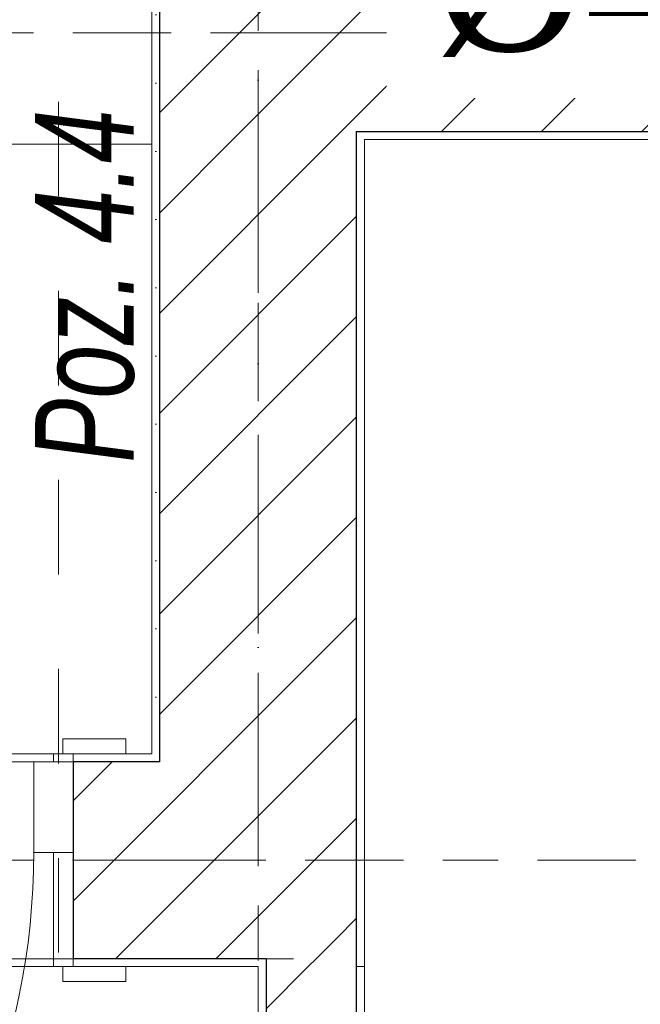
# Model space of a CAD drawing. Header units: millimetres. Extents: x -52968 to 399385, y -141133 to 110561.
# Tile 128 of 146: x 85202 to 85990, y -109725 to -108476. Entities that reach past the tile are written whole.
import ezdxf
from ezdxf import colors
from ezdxf.entities.mleader import LeaderData, LeaderLine
from ezdxf.math import Vec2, Vec3

# ---------------------------------------------------------------- set-up
doc = ezdxf.new("R2010")
doc.units = ezdxf.units.MM
for name, pattern in [('SIM-Wegliniec-21.07.2025-Parter$0$Kropki i Kreski', [360, 180, -90, 0, -90]), ('SIM-Wegliniec-21.07.2025-Parter$0$Przerywana', [240, 120, -120]), ('SIM-Wegliniec-21.07.2025-Parter$0$Przerywana długa', [390, 250, -140]), ('SIM-Wegliniec-21.07.2025-Parter$0$Przerywana podwójnie', [295, 125, -50, 70, -50])]:
    doc.linetypes.add(name, pattern=pattern)
doc.layers.add('_xref', color=250, linetype='Continuous')
for name, color, linetype, lineweight in [('RR_IWK_opisy', 7, 'Continuous', 0), ('SIM-Wegliniec-21.07.2025-Parter$0$A-Przekroje-PB_Nr_pióra__5', 250, 'Continuous', 0), ('SIM-Wegliniec-21.07.2025-Parter$0$Nowe_A-Belki-Wieniec_Nr_pióra__69', 250, 'Continuous', 0), ('SIM-Wegliniec-21.07.2025-Parter$0$Nowe_A-Belki-Wieniec_Nr_pióra__90', 250, 'Continuous', 0), ('SIM-Wegliniec-21.07.2025-Parter$0$Nowe_A-Konstrukcja Opis_Nr_pióra__58', 250, 'Continuous', 0), ('SIM-Wegliniec-21.07.2025-Parter$0$Nowe_A-Osi_Nr_pióra__20', 250, 'Continuous', 0), ('SIM-Wegliniec-21.07.2025-Parter$0$Nowe_A-Posadzki_Nr_pióra__89', 250, 'Continuous', 0), ('SIM-Wegliniec-21.07.2025-Parter$0$Nowe_A-PPOŻ_Nr_pióra__20', 250, 'Continuous', 0), ('SIM-Wegliniec-21.07.2025-Parter$0$Nowe_A-Strefy-Parter_Nr_pióra__94', 250, 'Continuous', 0), ('SIM-Wegliniec-21.07.2025-Parter$0$Nowe_A-Ściany-Działowe', 250, 'Continuous', 0), ('SIM-Wegliniec-21.07.2025-Parter$0$Nowe_A-Ściany-Działowe_Nr_pióra__27', 250, 'Continuous', 0), ('SIM-Wegliniec-21.07.2025-Parter$0$Nowe_A-Ściany-Działowe_Nr_pióra__47', 250, 'Continuous', 0), ('SIM-Wegliniec-21.07.2025-Parter$0$Nowe_A-Ściany-Wewnętrzne', 250, 'Continuous', 0), ('SIM-Wegliniec-21.07.2025-Parter$0$Nowe_A-Ściany-Wewnętrzne_Nr_pióra__27', 250, 'Continuous', 0), ('SIM-Wegliniec-21.07.2025-Parter$0$Nowe_A-Ściany-Wewnętrzne_Nr_pióra__47', 250, 'Continuous', 0), ('SIM-Wegliniec-21.07.2025-Parter$0$Nowe_Drzwi Archicad_Nr_pióra__23', 250, 'Continuous', 0), ('SIM-Wegliniec-21.07.2025-Parter$0$Nowe_Drzwi Archicad_Nr_pióra__27', 250, 'Continuous', 0), ('SIM-Wegliniec-21.07.2025-Parter$0$Nowe_Drzwi Archicad_Nr_pióra__3', 250, 'Continuous', 0), ('SIM-Wegliniec-21.07.2025-Parter$0$Nowe_Drzwi Archicad_Nr_pióra__47', 250, 'Continuous', 0)]:
    doc.layers.add(name, color=color, linetype=linetype, lineweight=lineweight)
doc.styles.add('Garamond', font='GARA.TTF')
doc.styles.add('SIM-Wegliniec-21.07.2025-Parter$0$STYL_AUTOMATYCZNY_6', font='arial.ttf', dxfattribs={"width": 0.7})
pattern_1 = [(0, (0, 0), (0, 86.60254), [0, -50]), (0, (25, 43.3), (0, 86.60254), [0, -50])]
pattern_2 = [(45, (0, 0), (-63.63961, 63.63961), [])]

# ---------------------------------------------------------------- blocks, each defined once
blk = doc.blocks.new('SIM-Wegliniec-21.07.2025-Parter')
at = {"layer": 'SIM-Wegliniec-21.07.2025-Parter$0$Nowe_A-Ściany-Działowe', "linetype": 'Continuous', "lineweight": 0}
h = blk.add_hatch(dxfattribs=at)
h.set_pattern_fill('Bloczki_ceramiczne', color=256, style=0, pattern_type=2)
h.set_pattern_definition(pattern_2)
h.paths.add_polyline_path([(85515.1, -109677.6), (85630.1, -109677.6), (85630.1, -109667.6), (85515.1, -109667.6)])
at = {"layer": 'SIM-Wegliniec-21.07.2025-Parter$0$Nowe_A-Ściany-Działowe', "linetype": 'Continuous', "lineweight": 0, "true_color": 0x000000}
h = blk.add_hatch(dxfattribs=at)
h.set_pattern_fill('Tynk', color=18, style=0, pattern_type=2)
h.set_pattern_definition(pattern_1)
h.paths.add_polyline_path([(85515.1, -110552.6), (85515.1, -109677.6), (85505.1, -109677.6), (85505.1, -110552.6)])
at = {"layer": 'SIM-Wegliniec-21.07.2025-Parter$0$Nowe_A-Ściany-Działowe', "linetype": 'Continuous', "lineweight": 0}
h = blk.add_hatch(dxfattribs=at)
h.set_pattern_fill('Bloczki_ceramiczne', color=256, style=0, pattern_type=2)
h.set_pattern_definition(pattern_2)
h.paths.add_polyline_path([(85630.1, -110437.6), (85630.1, -109677.6), (85515.1, -109677.6), (85515.1, -110437.6)])
at = {"layer": 'SIM-Wegliniec-21.07.2025-Parter$0$Nowe_A-Ściany-Działowe', "linetype": 'Continuous', "lineweight": 0, "true_color": 0x000000}
h = blk.add_hatch(dxfattribs=at)
h.set_pattern_fill('Tynk', color=18, style=0, pattern_type=2)
h.set_pattern_definition(pattern_1)
h.paths.add_polyline_path([(85640.1, -110427.6), (85640.1, -109677.6), (85630.1, -109677.6), (85630.1, -110427.6)])
at = {"layer": 'SIM-Wegliniec-21.07.2025-Parter$0$Nowe_A-Ściany-Wewnętrzne', "linetype": 'Continuous', "lineweight": 0}
h = blk.add_hatch(dxfattribs=at)
h.set_pattern_fill('Tynk', color=256, style=0, pattern_type=2)
h.set_pattern_definition(pattern_1)
h.paths.add_polyline_path([(85370.1, -107577.6), (85370.1, -109407.6), (85380.1, -109407.6), (85380.1, -107577.6)])
h = blk.add_hatch(dxfattribs=at)
h.set_pattern_fill('Bloczki_ceramiczne', color=256, style=0, pattern_type=2)
h.set_pattern_definition(pattern_2)
h.paths.add_polyline_path([(85380.1, -108367.6), (85380.1, -108617.6), (85630.1, -108617.6), (85630.1, -108367.6)])
h = blk.add_hatch(dxfattribs=at)
h.set_pattern_fill('Bloczki_ceramiczne', color=256, style=0, pattern_type=2)
h.set_pattern_definition(pattern_2)
h.paths.add_polyline_path([(85630.1, -108367.6), (85630.1, -108617.6), (85640.1, -108617.6), (85640.1, -108367.6)])
h = blk.add_hatch(dxfattribs=at)
h.set_pattern_fill('Bloczki_ceramiczne', color=256, style=0, pattern_type=2)
h.set_pattern_definition(pattern_2)
h.paths.add_polyline_path([(87480.1, -108367.6), (85640.1, -108367.6), (85640.1, -108617.6), (87480.1, -108617.6)])
h = blk.add_hatch(dxfattribs=at)
h.set_pattern_fill('Bloczki_ceramiczne', color=256, style=0, pattern_type=2)
h.set_pattern_definition(pattern_2)
h.paths.add_polyline_path([(85380.1, -108617.6), (85380.1, -109417.6), (85630.1, -109417.6), (85630.1, -108617.6)])
at = {"layer": 'SIM-Wegliniec-21.07.2025-Parter$0$Nowe_A-Ściany-Wewnętrzne', "linetype": 'Continuous', "lineweight": 0, "true_color": 0x000000}
h = blk.add_hatch(dxfattribs=at)
h.set_pattern_fill('Tynk', color=18, style=0, pattern_type=2)
h.set_pattern_definition(pattern_1)
h.paths.add_polyline_path([(85630.1, -108617.6), (85630.1, -108627.6), (85640.1, -108627.6), (85640.1, -108617.6)])
h = blk.add_hatch(dxfattribs=at)
h.set_pattern_fill('Tynk', color=18, style=0, pattern_type=2)
h.set_pattern_definition(pattern_1)
h.paths.add_polyline_path([(88345.1, -108617.6), (85640.1, -108617.6), (85640.1, -108627.6), (88345.1, -108627.6)])
h = blk.add_hatch(dxfattribs=at)
h.set_pattern_fill('Tynk', color=18, style=0, pattern_type=2)
h.set_pattern_definition(pattern_1)
h.paths.add_polyline_path([(85630.1, -108627.6), (85630.1, -109667.6), (85640.1, -109667.6), (85640.1, -108627.6)])
h = blk.add_hatch(dxfattribs=at)
h.set_pattern_fill('Tynk', color=18, style=0, pattern_type=2)
h.set_pattern_definition(pattern_1)
h.paths.add_polyline_path([(85370.1, -109407.6), (85270.1, -109407.6), (85270.1, -109417.6), (85370.1, -109417.6)])
h = blk.add_hatch(dxfattribs=at)
h.set_pattern_fill('Tynk', color=18, style=0, pattern_type=2)
h.set_pattern_definition(pattern_1)
h.paths.add_polyline_path([(85370.1, -109407.6), (85380.1, -109417.6), (85380.1, -109407.6)])
h = blk.add_hatch(dxfattribs=at)
h.set_pattern_fill('Tynk', color=18, style=0, pattern_type=2)
h.set_pattern_definition(pattern_1)
h.paths.add_polyline_path([(85370.1, -109407.6), (85370.1, -109417.6), (85380.1, -109417.6)])
at = {"layer": 'SIM-Wegliniec-21.07.2025-Parter$0$Nowe_A-Ściany-Wewnętrzne', "linetype": 'Continuous', "lineweight": 0}
h = blk.add_hatch(dxfattribs=at)
h.set_pattern_fill('Bloczki_ceramiczne', color=256, style=0, pattern_type=2)
h.set_pattern_definition(pattern_2)
h.paths.add_polyline_path([(85270.1, -109667.6), (85515.1, -109667.6), (85515.1, -109552.6), (85380.1, -109417.6), (85270.1, -109417.6)])
h = blk.add_hatch(dxfattribs=at)
h.set_pattern_fill('Bloczki_ceramiczne', color=256, style=0, pattern_type=2)
h.set_pattern_definition(pattern_2)
h.paths.add_polyline_path([(85380.1, -109417.6), (85630.1, -109667.6), (85630.1, -109417.6)])
h = blk.add_hatch(dxfattribs=at)
h.set_pattern_fill('Bloczki_ceramiczne', color=256, style=0, pattern_type=2)
h.set_pattern_definition(pattern_2)
h.paths.add_polyline_path([(85515.1, -109552.6), (85515.1, -109667.6), (85630.1, -109667.6)])
at = {"layer": 'SIM-Wegliniec-21.07.2025-Parter$0$Nowe_A-Ściany-Wewnętrzne', "linetype": 'Continuous', "lineweight": 0, "true_color": 0x000000}
h = blk.add_hatch(dxfattribs=at)
h.set_pattern_fill('Tynk', color=18, style=0, pattern_type=2)
h.set_pattern_definition(pattern_1)
h.paths.add_polyline_path([(85270.1, -109667.6), (85270.1, -109677.6), (85505.1, -109677.6), (85505.1, -109667.6)])
h = blk.add_hatch(dxfattribs=at)
h.set_pattern_fill('Tynk', color=18, style=0, pattern_type=2)
h.set_pattern_definition(pattern_1)
h.paths.add_polyline_path([(85505.1, -109677.6), (85515.1, -109677.6), (85515.1, -109667.6), (85505.1, -109667.6)])
h = blk.add_hatch(dxfattribs=at)
h.set_pattern_fill('Tynk', color=18, style=0, pattern_type=2)
h.set_pattern_definition(pattern_1)
h.paths.add_polyline_path([(85630.1, -109667.6), (85640.1, -109677.6), (85640.1, -109667.6)])
h = blk.add_hatch(dxfattribs=at)
h.set_pattern_fill('Tynk', color=18, style=0, pattern_type=2)
h.set_pattern_definition(pattern_1)
h.paths.add_polyline_path([(85630.1, -109667.6), (85630.1, -109677.6), (85640.1, -109677.6)])
at = {"layer": 'SIM-Wegliniec-21.07.2025-Parter$0$A-Przekroje-PB_Nr_pióra__5', "linetype": 'SIM-Wegliniec-21.07.2025-Parter$0$Przerywana', "lineweight": 13}
blk.add_line((85251.7, -96579.8), (85251.7, -119411.6), dxfattribs=at)
at = {"layer": 'SIM-Wegliniec-21.07.2025-Parter$0$Nowe_A-Belki-Wieniec_Nr_pióra__69', "linetype": 'SIM-Wegliniec-21.07.2025-Parter$0$Kropki i Kreski', "lineweight": 13}
for p, q in [((85505.1, -109542.6), (85505.1, -107442.6)), ((85505.1, -108492.6), (90905.1, -108492.6)), ((70505.1, -109542.6), (85505.1, -109542.6))]:
    blk.add_line(p, q, dxfattribs=at)
at = {"layer": 'SIM-Wegliniec-21.07.2025-Parter$0$Nowe_A-Belki-Wieniec_Nr_pióra__90', "linetype": 'SIM-Wegliniec-21.07.2025-Parter$0$Przerywana długa', "lineweight": 13}
for p, q in [((85380.1, -109417.6), (85380.1, -107567.6)), ((85630.1, -108617.6), (90780.1, -108617.6)), ((85630.1, -109667.6), (85630.1, -108617.6)), ((70630.1, -109417.6), (85380.1, -109417.6)), ((84130.1, -109667.6), (85630.1, -109667.6))]:
    blk.add_line(p, q, dxfattribs=at)
at = {"layer": 'SIM-Wegliniec-21.07.2025-Parter$0$Nowe_A-Osi_Nr_pióra__20', "linetype": 'SIM-Wegliniec-21.07.2025-Parter$0$Przerywana podwójnie', "lineweight": 13}
for p, q in [((85505.1, -95559.9), (85505.1, -117792.3)), ((63144.7, -108492.6), (90961.9, -108492.6)), ((63144.7, -109542.6), (90961.9, -109542.6))]:
    blk.add_line(p, q, dxfattribs=at)
at = {"layer": 'SIM-Wegliniec-21.07.2025-Parter$0$Nowe_A-Posadzki_Nr_pióra__89', "linetype": 'Continuous', "lineweight": 13, "flags": 128}
for points in [[(70630.1, -109417.6), (85380.1, -109417.6), (85380.1, -107567.6), (70630.1, -107567.6)], [(85630.1, -110437.6), (88345.1, -110437.6), (88345.1, -108617.6), (85630.1, -108617.6)], [(85515.1, -109667.6), (84130.1, -109667.6), (84130.1, -116907.6), (84140.1, -116907.6), (84140.1, -112387.6), (86575, -112387.6), (86575, -110552.6), (85515.1, -110552.6)]]:
    blk.add_lwpolyline(points, close=True, dxfattribs=at)
at = {"layer": 'SIM-Wegliniec-21.07.2025-Parter$0$Nowe_A-PPOŻ_Nr_pióra__20', "linetype": 'Continuous', "lineweight": 13, "flags": 128}
blk.add_lwpolyline([(85134.4, -108633.6), (85134.4, -107932.3), (85370.1, -107932.3), (85370.1, -108633.6)], close=True, dxfattribs=at)
at = {"layer": 'SIM-Wegliniec-21.07.2025-Parter$0$Nowe_A-Strefy-Parter_Nr_pióra__94', "linetype": 'Continuous', "lineweight": 13, "flags": 128}
for points in [[(70640.1, -107577.6), (70640.1, -109407.6), (85370.1, -109407.6), (85370.1, -107577.6)], [(85640.1, -108627.6), (85640.1, -110427.6), (88335.1, -110427.6), (88335.1, -108977.6), (87535.1, -108977.6), (87535.1, -108627.6)], [(84140.1, -111762.6), (84980.1, -111762.6), (84980.1, -112262.6), (86700, -112262.6), (86700, -110562.6), (85505.1, -110562.6), (85505.1, -109677.6), (84140.1, -109677.6)]]:
    blk.add_lwpolyline(points, close=True, dxfattribs=at)
at = {"layer": 'SIM-Wegliniec-21.07.2025-Parter$0$Nowe_A-Ściany-Działowe_Nr_pióra__27', "linetype": 'Continuous', "lineweight": 25}
for p, q in [((85515.1, -109677.6), (85515.1, -110437.6)), ((85630.1, -110437.6), (85630.1, -109677.6))]:
    blk.add_line(p, q, dxfattribs=at)
at = {"layer": 'SIM-Wegliniec-21.07.2025-Parter$0$Nowe_A-Ściany-Działowe_Nr_pióra__47', "linetype": 'Continuous', "lineweight": 15, "flags": 128}
for points in [[(85505.1, -109677.6), (85505.1, -110562.6)], [(85630.1, -109677.6), (85640.1, -109677.6)], [(85640.1, -110427.6), (85640.1, -109677.6)]]:
    blk.add_lwpolyline(points, dxfattribs=at)
at = {"layer": 'SIM-Wegliniec-21.07.2025-Parter$0$Nowe_A-Ściany-Wewnętrzne_Nr_pióra__27', "linetype": 'Continuous', "lineweight": 25}
for p, q in [((85380.1, -109407.6), (85380.1, -107577.6)), ((85630.1, -108617.6), (85640.1, -108617.6)), ((85630.1, -109417.6), (85630.1, -108617.6)), ((85630.1, -108617.6), (85640.1, -108617.6)), ((85640.1, -108617.6), (87480.1, -108617.6)), ((85380.1, -109417.6), (85380.1, -109407.6)), ((85380.1, -109417.6), (85380.1, -109407.6)), ((85380.1, -109417.6), (85270.1, -109417.6)), ((85270.1, -109417.6), (85270.1, -109532.6)), ((85630.1, -109667.6), (85630.1, -109417.6)), ((85630.1, -109667.6), (85630.1, -109417.6)), ((85270.1, -109532.6), (85270.1, -109667.6)), ((85505.1, -109667.6), (85270.1, -109667.6)), ((85515.1, -109667.6), (85505.1, -109667.6)), ((85515.1, -109667.6), (85515.1, -109677.6)), ((85515.1, -109667.6), (85515.1, -109677.6)), ((85630.1, -109677.6), (85630.1, -109667.6)), ((85630.1, -109677.6), (85630.1, -109667.6))]:
    blk.add_line(p, q, dxfattribs=at)
at = {"layer": 'SIM-Wegliniec-21.07.2025-Parter$0$Nowe_A-Ściany-Wewnętrzne_Nr_pióra__47', "linetype": 'Continuous', "lineweight": 15}
for p, q in [((85270.1, -109407.6), (85337.1, -109407.6)), ((85270.1, -109407.6), (85270.1, -109417.6)), ((85270.1, -109407.6), (85270.1, -109417.6)), ((85270.1, -109677.6), (85337.1, -109677.6))]:
    blk.add_line(p, q, dxfattribs=at)
at = {"layer": 'SIM-Wegliniec-21.07.2025-Parter$0$Nowe_A-Ściany-Wewnętrzne_Nr_pióra__47', "linetype": 'Continuous', "lineweight": 15, "flags": 128}
for points in [[(85370.1, -107577.6), (85370.1, -109407.6)], [(85640.1, -109667.6), (85640.1, -108627.6)], [(85640.1, -108627.6), (88345.1, -108627.6)], [(85370.1, -109407.6), (85270.1, -109407.6)], [(85270.1, -109677.6), (85505.1, -109677.6)], [(85630.1, -109677.6), (85640.1, -109677.6)]]:
    blk.add_lwpolyline(points, dxfattribs=at)
at = {"layer": 'SIM-Wegliniec-21.07.2025-Parter$0$Nowe_Drzwi Archicad_Nr_pióra__23', "linetype": 'Continuous', "lineweight": 15}
for p, q in [((85220.1, -109417.6), (85220.1, -109532.6)), ((85270.1, -109417.6), (85220.1, -109417.6)), ((85270.1, -109532.6), (85270.1, -109417.6)), ((85220.1, -109532.6), (85270.1, -109532.6))]:
    blk.add_line(p, q, dxfattribs=at)
at = {"layer": 'SIM-Wegliniec-21.07.2025-Parter$0$Nowe_Drzwi Archicad_Nr_pióra__27', "linetype": 'Continuous', "lineweight": 25}
for p, q in [((85270.1, -109417.6), (85270.1, -109532.6)), ((85270.1, -109417.6), (85270.1, -109532.6)), ((85270.1, -109532.6), (85270.1, -109667.6)), ((85270.1, -109532.6), (85270.1, -109667.6))]:
    blk.add_line(p, q, dxfattribs=at)
at = {"layer": 'SIM-Wegliniec-21.07.2025-Parter$0$Nowe_Drzwi Archicad_Nr_pióra__3', "linetype": 'Continuous', "lineweight": 13}
for p, q in [((85337.1, -109388.6), (85257.1, -109388.6)), ((85257.1, -109388.6), (85257.1, -109407.6)), ((85337.1, -109407.6), (85337.1, -109388.6)), ((85245.1, -109407.6), (85245.1, -109417.6)), ((85270.1, -109407.6), (85245.1, -109407.6)), ((85257.1, -109407.6), (85337.1, -109407.6)), ((85270.1, -109417.6), (85270.1, -109407.6)), ((85245.1, -109417.6), (85270.1, -109417.6)), ((85245.1, -109532.6), (85245.1, -109677.6)), ((85270.1, -109532.6), (85245.1, -109532.6)), ((85270.1, -109677.6), (85270.1, -109532.6)), ((85245.1, -109677.6), (85270.1, -109677.6)), ((85337.1, -109677.6), (85257.1, -109677.6)), ((85257.1, -109677.6), (85257.1, -109696.6)), ((85337.1, -109696.6), (85337.1, -109677.6)), ((85257.1, -109696.6), (85337.1, -109696.6))]:
    blk.add_line(p, q, dxfattribs=at)
blk.add_arc((84320.1, -109532.6), 900, 270, 0, dxfattribs=at)
at = {"layer": 'SIM-Wegliniec-21.07.2025-Parter$0$Nowe_Drzwi Archicad_Nr_pióra__47', "linetype": 'Continuous', "lineweight": 15}
for p, q in [((85270.1, -109407.6), (85270.1, -109417.6)), ((85270.1, -109407.6), (85270.1, -109417.6)), ((85270.1, -109407.6), (85270.1, -109417.6)), ((85270.1, -109407.6), (85337.1, -109407.6)), ((85270.1, -109407.6), (85337.1, -109407.6)), ((85270.1, -109677.6), (85337.1, -109677.6)), ((85270.1, -109677.6), (85337.1, -109677.6))]:
    blk.add_line(p, q, dxfattribs=at)
at = {"layer": 'SIM-Wegliniec-21.07.2025-Parter$0$Nowe_A-Konstrukcja Opis_Nr_pióra__58', "linetype": 'Continuous', "lineweight": 13, "insert": (85348.7, -109038.1), "char_height": 125, "attachment_point": 7, "rotation": 90, "style": 'SIM-Wegliniec-21.07.2025-Parter$0$STYL_AUTOMATYCZNY_6'}
blk.add_mtext('\\A1;{\\pql;\\fArial|b0|i1|c238|p0;\\W0.700000;Poz. 4.4}', dxfattribs=at)

msp = doc.modelspace()

# ---------------------------------------------------------------- block references
at = {"layer": '_xref'}
msp.add_blockref('SIM-Wegliniec-21.07.2025-Parter', (0, 0), dxfattribs=at)

# ---------------------------------------------------------------- next in the draw order: leaders
at = {"layer": 'RR_IWK_opisy'}
ml = msp.add_multileader_mtext('Standard', dxfattribs=at)
ml.set_content('\\fGaramond|b0|i0;%%c40', color=256, style='Garamond')
ml.set_leader_properties()
ml.build(insert=Vec2(0, 0))
ml.multileader.update_dxf_attribs({"has_text_frame": 1, "text_left_attachment_type": 2, "text_right_attachment_type": 2})
ctx = ml.context
ctx.base_point, ctx.char_height, ctx.landing_gap_size, ctx.plane_origin = Vec3(85684.7, -108419.5), 200, 50, Vec3(-61435.9, 86494.9)
ctx.left_attachment, ctx.right_attachment, ctx.text_align_type = 2, 2, 2
notes = []
notes.append((ctx, [(0, (1, 1, 0), (86243.8, -108419.5), (-1, 0), 8, [(0, [(86628.6, -108687.2)], 0, [])])]))
ctx.mtext.insert, ctx.mtext.alignment = Vec3(86185.8, -108315), 3
ctx.mtext.has_bg_fill, ctx.mtext.bg_color, ctx.mtext.bg_scale_factor, ctx.mtext.bg_transparency, ctx.mtext.use_window_bg_color = 1, -1027028792, 1.3, 0, 1
ml = msp.add_multileader_mtext('Standard', dxfattribs=at)
ml.set_content('\\fGaramond|b0|i0;%%c110', color=256, style='Garamond')
ml.set_leader_properties()
ml.build(insert=Vec2(0, 0))
ml.multileader.update_dxf_attribs({"has_text_frame": 1, "text_left_attachment_type": 2, "text_right_attachment_type": 2})
ctx = ml.context
ctx.base_point, ctx.char_height, ctx.landing_gap_size, ctx.plane_origin = Vec3(84435, -109426.9), 200, 50, Vec3(-65540.8, 86121.7)
ctx.left_attachment, ctx.right_attachment = 2, 2
notes.append((ctx, [(0, (1, 1, 0), (84477, -109426.8), (1, 0), 8, [(0, [(84279.3, -109767.6)], 0, [])])]))
ctx.mtext.insert = Vec3(84535, -109322.3)
ctx.mtext.has_bg_fill, ctx.mtext.bg_color, ctx.mtext.bg_scale_factor, ctx.mtext.bg_transparency, ctx.mtext.use_window_bg_color = 1, -1027028792, 1.3, 0, 1
for ctx, leaders in notes:
    for number, flags, end, landing, length, lines in leaders:
        leader = LeaderData()
        leader.index, (leader.has_last_leader_line, leader.has_dogleg_vector, leader.attachment_direction) = number, flags
        leader.last_leader_point, leader.dogleg_vector, leader.dogleg_length = Vec3(end), Vec3(landing), length
        for number, points, colour, breaks in lines:
            line = LeaderLine()
            line.index, line.vertices, line.color, line.breaks = number, Vec3.list(points), colors.encode_raw_color(colour), breaks
            leader.lines.append(line)
        ctx.leaders.append(leader)

doc.saveas('drawing.dxf')
